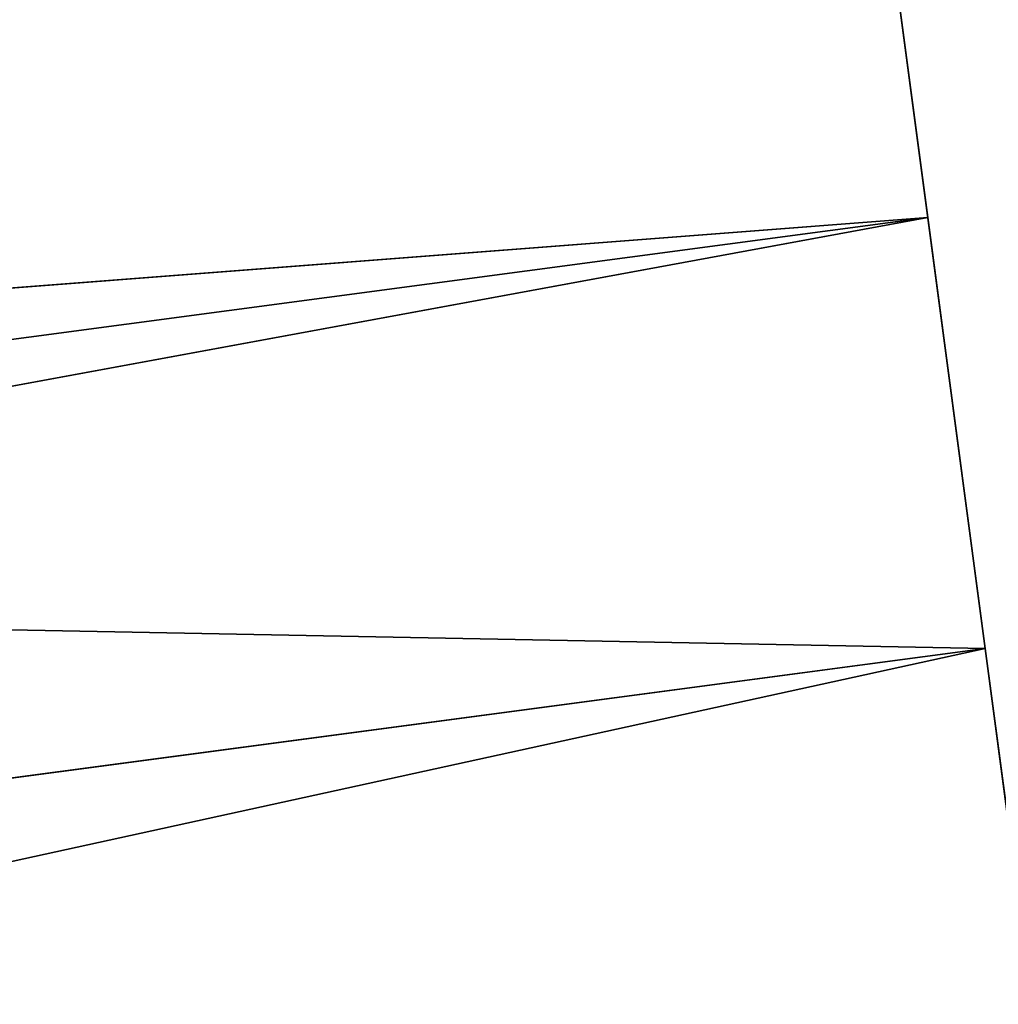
# Model space of a CAD drawing. Extents: x 0.3 to 17.2, y 0.3 to 17.2.
# Tile 143 of 256: x 1.6179 to 1.6304, y 6.9561 to 6.9687. Entities that reach past the tile are written whole.
import ezdxf

# ---------------------------------------------------------------- set-up
doc = ezdxf.new("R2010")
doc.units = 0
doc.header["$MEASUREMENT"] = 0
doc.layers.get('0').update_dxf_attribs({"linetype": 'CONTINUOUS'})

# ---------------------------------------------------------------- blocks, each defined once
blk = doc.blocks.new('LUXORE_PLAFON_STL_1')
at = {"color": 0}
for p, q in [((1.699877, 6.437944, -1.517818), (1.572486, 7.394639, -5.334694)), ((1.673246, 6.637943, -5.527722), (1.572486, 7.394639, -5.334694)), ((1.699877, 6.437944, -1.517818), (1.572486, 7.394639, -5.334694)), ((1.673246, 6.637943, -5.527722), (1.572486, 7.394639, -5.334694)), ((1.629539, 6.96618, -5.260103), (1.62773, 6.979761, -5.256639)), ((1.629539, 6.96618, -5.260103), (1.62773, 6.979761, -5.256639)), ((1.628617, 6.973103, -5.314878), (1.630274, 6.96066, -5.308385)), ((1.628617, 6.973103, -5.314878), (1.630274, 6.96066, -5.308385)), ((1.510412, 6.957016, -5.25754), (1.629539, 6.96618, -5.260103)), ((1.510412, 6.957016, -5.25754), (1.629539, 6.96618, -5.260103)), ((1.629539, 6.96618, -5.260103), (1.511854, 6.950509, -5.260103)), ((1.629539, 6.96618, -5.260103), (1.511854, 6.950509, -5.260103)), ((1.629539, 6.96618, -5.260103), (1.514291, 6.944948, -5.264183)), ((1.629539, 6.96618, -5.260103), (1.514291, 6.944948, -5.264183)), ((1.630928, 6.95575, -5.269539), (1.629539, 6.96618, -5.260103)), ((1.630928, 6.95575, -5.269539), (1.629539, 6.96618, -5.260103)), ((1.630274, 6.96066, -5.308385), (1.542588, 6.948984, -5.308385)), ((1.630274, 6.96066, -5.308385), (1.542588, 6.948984, -5.308385)), ((1.630274, 6.96066, -5.308385), (1.631343, 6.952633, -5.296803)), ((1.630274, 6.96066, -5.308385), (1.631343, 6.952633, -5.296803))]:
    blk.add_line(p, q, dxfattribs=at)
mesh = blk.add_polyface(dxfattribs=at)
corners = [(1.62773, 6.979761, -5.256639), (1.510412, 6.957016, -5.25754), (1.510046, 6.964091, -5.256639)]
mesh.append_faces([[corners[k] for k in face] for face in [(0, 1, 2)]], dxfattribs={"color": 0})
mesh = blk.add_polyface(dxfattribs=at)
corners = [(1.62773, 6.979761, -5.256639), (1.510046, 6.964091, -5.256639), (1.510779, 6.971322, -5.257455)]
mesh.append_faces([[corners[k] for k in face] for face in [(0, 1, 2)]], dxfattribs={"color": 0})
mesh = blk.add_polyface(dxfattribs=at)
corners = [(1.629539, 6.96618, -5.260103), (1.510412, 6.957016, -5.25754), (1.62773, 6.979761, -5.256639)]
mesh.append_faces([[corners[k] for k in face] for face in [(0, 1, 2)]], dxfattribs={"color": 0})
mesh = blk.add_polyface(dxfattribs=at)
corners = [(1.630274, 6.96066, -5.308385), (1.547117, 6.962251, -5.314878), (1.542588, 6.948984, -5.308385), (1.628617, 6.973103, -5.314878)]
mesh.append_faces([[corners[k] for k in face] for face in [(0, 1, 2), (1, 0, 3)]], dxfattribs={"vtx0": -1, "color": 0})
mesh = blk.add_polyface(dxfattribs=at)
corners = [(1.628617, 6.973103, -5.314878), (1.54785, 6.969483, -5.315693), (1.547117, 6.962251, -5.314878)]
mesh.append_faces([[corners[k] for k in face] for face in [(0, 1, 2)]], dxfattribs={"color": 0})
mesh = blk.add_polyface(dxfattribs=at)
corners = [(1.629539, 6.96618, -5.260103), (1.511854, 6.950509, -5.260103), (1.510412, 6.957016, -5.25754)]
mesh.append_faces([[corners[k] for k in face] for face in [(0, 1, 2)]], dxfattribs={"color": 0})
mesh = blk.add_polyface(dxfattribs=at)
corners = [(1.629539, 6.96618, -5.260103), (1.514291, 6.944948, -5.264183), (1.511854, 6.950509, -5.260103)]
mesh.append_faces([[corners[k] for k in face] for face in [(0, 1, 2)]], dxfattribs={"color": 0})
mesh = blk.add_polyface(dxfattribs=at)
corners = [(1.630928, 6.95575, -5.269539), (1.514291, 6.944948, -5.264183), (1.629539, 6.96618, -5.260103)]
mesh.append_faces([[corners[k] for k in face] for face in [(0, 1, 2)]], dxfattribs={"color": 0})
mesh = blk.add_polyface(dxfattribs=at)
corners = [(1.534933, 6.939795, -5.296803), (1.630274, 6.96066, -5.308385), (1.542588, 6.948984, -5.308385), (1.631343, 6.952633, -5.296803)]
mesh.append_faces([[corners[k] for k in face] for face in [(0, 1, 2), (1, 0, 3)]], dxfattribs={"vtx0": -1, "color": 0})

msp = doc.modelspace()

# ---------------------------------------------------------------- block references
at = {"color": 0}
msp.add_blockref('LUXORE_PLAFON_STL_1', (0, 0), dxfattribs=at)

doc.saveas('drawing.dxf')
